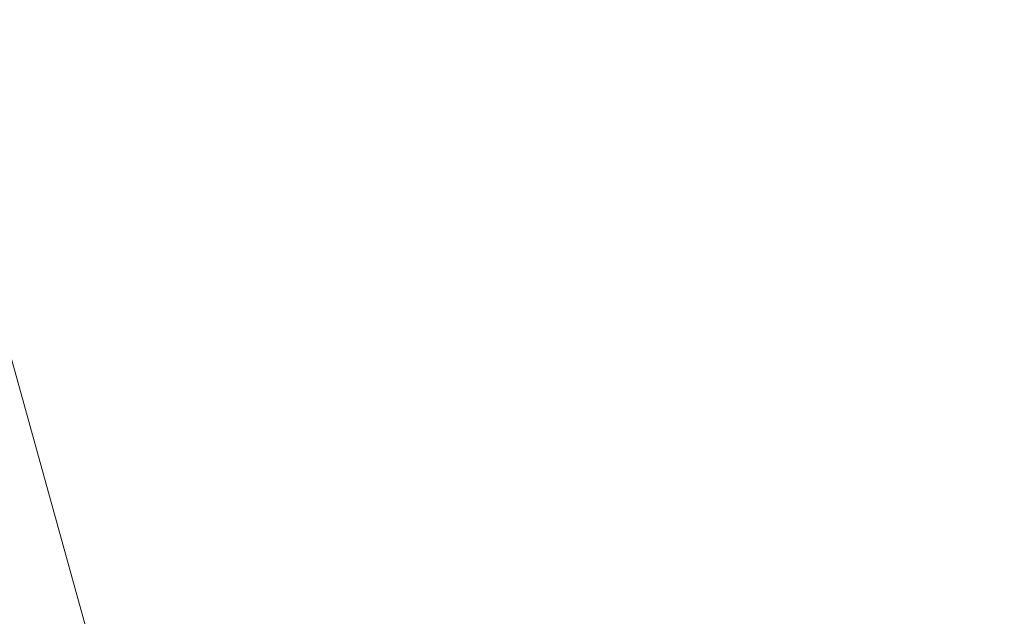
# Model space of a CAD drawing. Header units: millimetres. Extents: x -6861 to -4773, y 84 to 6892.
# Tile 87 of 108: x -6109.8008 to -6109.7627, y 6630.2926 to 6630.3156. Entities that reach past the tile are written whole.
import ezdxf

# ---------------------------------------------------------------- set-up
doc = ezdxf.new("R2010")
doc.units = ezdxf.units.MM
doc.layers.add('E-LITE-EQPM', color=7, linetype='Continuous', lineweight=20)

# ---------------------------------------------------------------- blocks, each defined once
blk = doc.blocks.new('01 PODIUM EMPOTRADO CON MARCO 1_glb - PODIUM EMPOTRADO CON MARCO 3_dwg_NS-2254 ÍßÁ_1_5Ð_$$_É_îAÔO-V2-Planta_PDF')
at = {"lineweight": 9}
blk.add_line((-0.75, -4.935765), (-0.75, -5.700962), dxfattribs=at)
blk = doc.blocks.new('01 PODIUM EMPOTRADO CON MARCO 1_glb - 01 PODIUM EMPOTRADO CON MARCO 1-665813-Planta_PDF')
at = {"extrusion": (0, 0, -1), "zscale": -0.9999999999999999, "rotation": 164.4887155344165}
blk.add_blockref('01 PODIUM EMPOTRADO CON MARCO 1_glb - PODIUM EMPOTRADO CON MARCO 3_dwg_NS-2254 ÍßÁ_1_5Ð_$$_É_îAÔO-V2-Planta_PDF', (3232.686478, 6625.241215), dxfattribs=at)
blk = doc.blocks.new('01 PODIUM EMPOTRADO CON MARCO 1_glb - 01 PODIUM EMPOTRADO CON MARCO 1-V3-Planta_PDF')
at = {"extrusion": (0, 0, -1), "zscale": -0.9999999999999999, "rotation": 164.4887155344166}
blk.add_blockref('01 PODIUM EMPOTRADO CON MARCO 1_glb - PODIUM EMPOTRADO CON MARCO 3_dwg_NS-2254 ÍßÁ_1_5Ð_$$_É_îAÔO-V2-Planta_PDF', (3232.686478, 6625.241215), dxfattribs=at)

msp = doc.modelspace()

# ---------------------------------------------------------------- block references
at = {"layer": 'E-LITE-EQPM'}
for name in ['01 PODIUM EMPOTRADO CON MARCO 1_glb - 01 PODIUM EMPOTRADO CON MARCO 1-665813-Planta_PDF', '01 PODIUM EMPOTRADO CON MARCO 1_glb - 01 PODIUM EMPOTRADO CON MARCO 1-V3-Planta_PDF']:
    msp.add_blockref(name, (-2874.931544, 0), dxfattribs=at)

doc.saveas('drawing.dxf')
